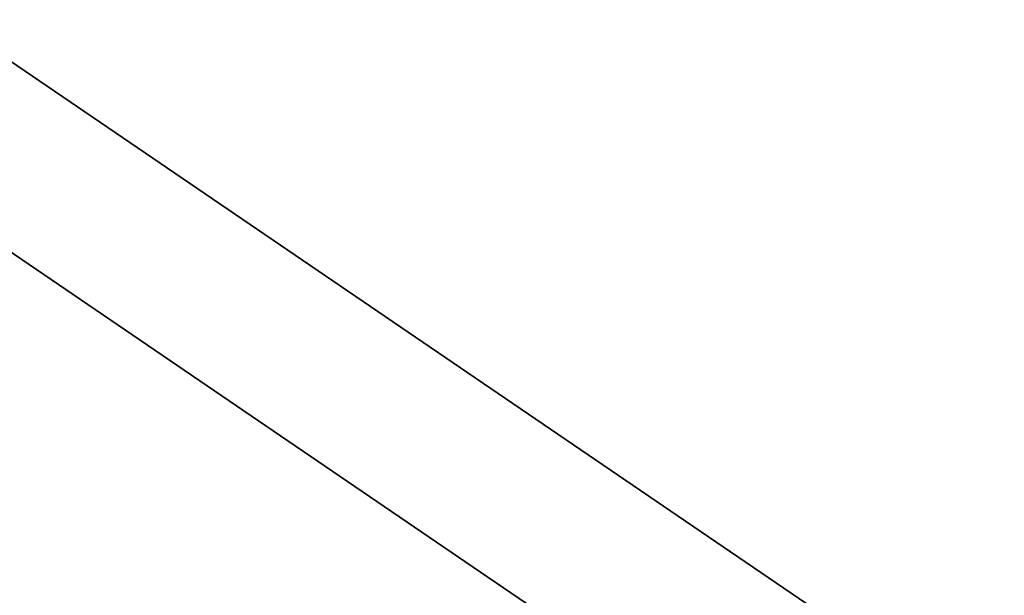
# Model space of a CAD drawing. Header units: millimetres. Extents: x -150 to 150, y -150 to 150.
# Tile 29 of 222: x -60.12 to -50.79, y -81.69 to -76.23. Entities that reach past the tile are written whole.
import ezdxf

# ---------------------------------------------------------------- set-up
doc = ezdxf.new("R2010")
doc.units = ezdxf.units.MM
doc.header["$LTSCALE"] = 25.4
doc.layers.get('0').update_dxf_attribs({"true_color": 0xff5454})

# ---------------------------------------------------------------- blocks, each defined once
blk = doc.blocks.new('CAMELEON-CANOPY-A-8566-8564-8565-8563.STL#2')
at = {"color": 0}
mesh = blk.add_polyface(dxfattribs=at)
corners = [(-60.7903, -76.2286, 11.3729), (-48.75, -84.4375, 4.3729), (-60.7903, -76.2286, 4.3729), (-48.75, -84.4375, 11.3729)]
mesh.append_faces([[corners[k] for k in face] for face in [(0, 1, 2), (1, 0, 3)]], dxfattribs={"vtx0": -1, "color": 0})
mesh = blk.add_polyface(dxfattribs=at)
corners = [(-49.5, -85.7365, 11.3729), (-61.7255, -77.4013, 4.3729), (-49.5, -85.7365, 4.3729), (-61.7255, -77.4013, 11.3729)]
mesh.append_faces([[corners[k] for k in face] for face in [(0, 1, 2), (1, 0, 3)]], dxfattribs={"vtx0": -1, "color": 0})
mesh = blk.add_polyface(dxfattribs=at)
corners = [(-58.7153, -87.049, 23.6822), (-70.2587, -78.0302, 17.1822), (-58.7153, -87.049, 17.1822), (-70.2587, -78.0302, 23.6822)]
mesh.append_faces([[corners[k] for k in face] for face in [(0, 1, 2), (1, 0, 3)]], dxfattribs={"vtx0": -1, "color": 0})
mesh = blk.add_polyface(dxfattribs=at)
corners = [(-67.7781, -78.2201, 19.1822), (-55.9563, -87.0697, 17.1822), (-67.7781, -78.2201, 17.1822), (-55.9563, -87.0697, 19.1822)]
mesh.append_faces([[corners[k] for k in face] for face in [(0, 1, 2), (1, 0, 3)]], dxfattribs={"vtx0": -1, "color": 0})
mesh = blk.add_polyface(dxfattribs=at)
corners = [(-67.7781, -78.2201, 23.6822), (-55.9563, -87.0697, 20.6822), (-67.7781, -78.2201, 20.6822), (-55.9563, -87.0697, 23.6822)]
mesh.append_faces([[corners[k] for k in face] for face in [(0, 1, 2), (1, 0, 3)]], dxfattribs={"vtx0": -1, "color": 0})

msp = doc.modelspace()

# ---------------------------------------------------------------- block references
at = {"color": 250, "true_color": 0x262626}
msp.add_blockref('CAMELEON-CANOPY-A-8566-8564-8565-8563.STL#2', (0, 0), dxfattribs=at)

doc.saveas('drawing.dxf')
